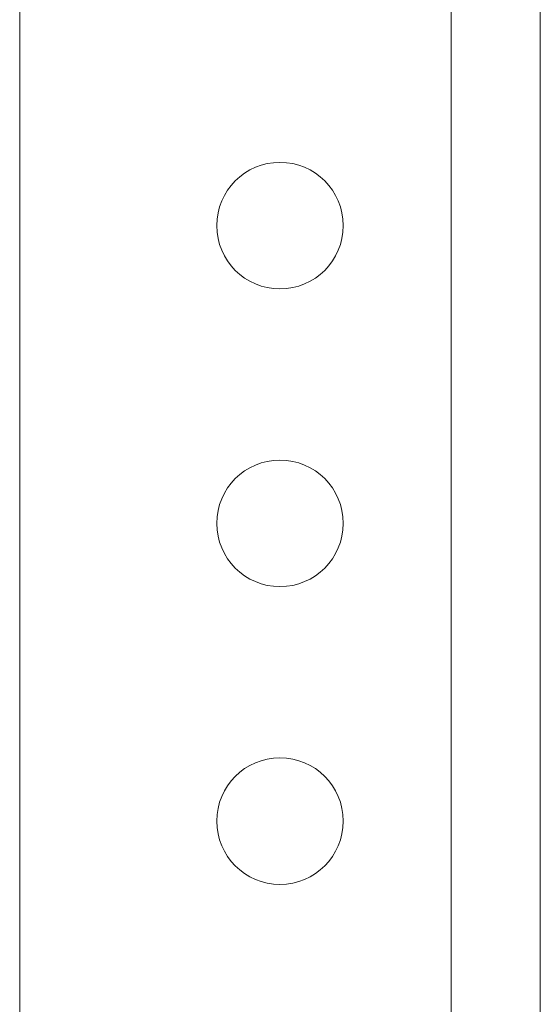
# Model space of a CAD drawing. Header units: millimetres. Extents: x -268 to 358, y -1428 to -19.
# Tile 16 of 34: x -34 to 1, y -186 to -120. Entities that reach past the tile are written whole.
import ezdxf

# ---------------------------------------------------------------- set-up
doc = ezdxf.new("R2010")
doc.units = ezdxf.units.MM

msp = doc.modelspace()

# ---------------------------------------------------------------- linework, layer by layer
at = {"color": 7, "linetype": 'Continuous', "lineweight": 0}
msp.add_line((-5.216, -103.885), (-5.216, -703.885), dxfattribs=at)
at = {"color": 7, "linetype": 'Continuous', "lineweight": 15}
for p, q in [((0.784, -103.885), (0.784, -703.885)), ((-34.216, -106.885), (-34.216, -544.142))]:
    msp.add_line(p, q, dxfattribs=at)
for centre in [(-16.716, -133.885), (-16.716, -153.885), (-16.716, -173.885)]:
    msp.add_circle(centre, 4.25, dxfattribs=at)

doc.saveas('drawing.dxf')
